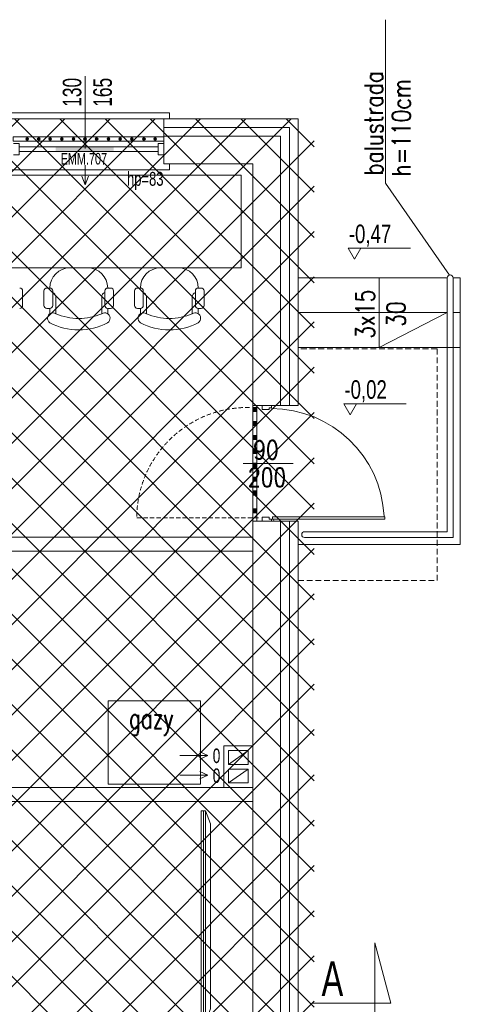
# Model space of a CAD drawing. Header units: millimetres. Extents: x 6354466 to 6508314, y -1889048 to -1342748.
# Tile 78 of 134: x 6425963 to 6429765, y -1754363 to -1745869. Entities that reach past the tile are written whole.
import ezdxf
from ezdxf.enums import TextEntityAlignment as Align

# ---------------------------------------------------------------- set-up
doc = ezdxf.new("R2010")
doc.units = ezdxf.units.MM
doc.linetypes.add('HIDDEN', pattern=[0.375, 0.25, -0.125])
for name, color, linetype, lineweight in [('kominy', 162, 'Continuous', 13), ('L-2', 167, 'Continuous', 13), ('L-4', 92, 'Continuous', 20), ('L-5', 152, 'Continuous', 9), ('L-6', 6, 'Continuous', 5), ('L-DRZWI', 146, 'Continuous', 13), ('L-HATCH', 252, 'Continuous', 5), ('L-hatch ociepl', 252, 'Continuous', 5), ('L-OKNA', 144, 'Continuous', 20), ('L-OPIS', 142, 'Continuous', 9), ('L-sanitarne', 142, 'Continuous', 9), ('L-TXT', 141, 'Continuous', 9), ('łóżka', 230, 'Continuous', 9)]:
    doc.layers.add(name, color=color, linetype=linetype, lineweight=lineweight)
doc.styles.add('100', font='cdmsimpl.shx', dxfattribs={"width": 0.7, "height": 100, "bigfont": 'cdmbigpl.shx'})
doc.styles.add('125', font='cdmsimpl.shx', dxfattribs={"width": 0.7, "height": 125})
doc.styles.add('160', font='simplex.shx', dxfattribs={"width": 0.8, "height": 160})
doc.styles.add('200', font='cdmsimpl.shx', dxfattribs={"width": 0.7, "height": 200})
doc.styles.add('CDM', font='cdmsimpl.shx', dxfattribs={"width": 0.8, "bigfont": 'cdmbigpl.shx'})
doc.styles.add('SIM-DIM', font='simplex.shx', dxfattribs={"width": 0.7, "bigfont": 'cdmbigpl.shx'})
doc.styles.add('SIMPLEX', font='cdmsimpl.shx', dxfattribs={"width": 0.7, "bigfont": 'cdmbigpl.shx'})
doc.linetypes.add('BATTING', pattern='A,0.00254,-2.54,[134,ltypeshp.shx,S=2.54,R=0,X=-2.54,Y=0],-5.08,[134,ltypeshp.shx,S=2.54,R=180,X=2.54,Y=0],-2.54', length=10.16254)

# ---------------------------------------------------------------- blocks, each defined once
blk = doc.blocks.new('tv')
at = {"layer": 'łóżka', "ltscale": 8}
for points in [[(105187.5, -84188.3), (105187.5, -82369.7), (105166.3, -82369.7), (105166.3, -84188.3)], [(105202.7, -82369.7), (105202.7, -84188.3), (105187.5, -84188.3), (105187.5, -82369.7)], [(105202.7, -82369.7), (105202.7, -84188.3), (105247.6, -84076.1), (105247.6, -82481.8)]]:
    blk.add_lwpolyline(points, close=True, dxfattribs=at)
blk = doc.blocks.new('*U92')
for p, q in [((-5, 0), (-5, -5)), ((5, -5), (5, 0)), ((-5, -5), (5, -5)), ((-2, -5), (-2, -125)), ((2, -5), (2, -125)), ((-5, -130), (-5, -125)), ((-5, -125), (5, -125)), ((5, -125), (5, -130))]:
    blk.add_line(p, q)
blk = doc.blocks.new('*U119')
for p, q in [((-40, 50), (-40, 1020)), ((-40, 1020), (-20, 1020)), ((-20, 1020), (-20, 50)), ((-500, -203), (-500, 227.5)), ((-1000, -40), (-1000, 40)), ((-1000, 40), (-980, 40)), ((-980, 40), (-980, 20)), ((-980, 20), (-965, 20)), ((-965, 20), (-965, -40)), ((-20, 50), (-40, 50)), ((-20, 20), (-35, 20)), ((-35, 20), (-35, -40)), ((-20, 50), (-20, 60)), ((0, 40), (-20, 40)), ((-20, 40), (-20, 20)), ((-965, -40), (-1000, -40)), ((-35, -40), (0, -40))]:
    blk.add_line(p, q)
for points in [[(-20, 50), (-20, 1020)], [(0, -40), (0, 40)]]:
    blk.add_lwpolyline(points)
blk.add_circle((-10, 50), 10)
blk.add_arc((1.9, 39.2), 974.1, 92.72584, 179.95417)
at = {"style": '160', "width": 0.8}
blk.add_attdef('SZER', text='', height=160, rotation=90, dxfattribs=at).set_placement((-489.1, -6.1), align=Align.BOTTOM_CENTER)
blk.add_attdef('WYS', text='', height=160, rotation=90, dxfattribs=at).set_placement((-459, 3.2), align=Align.TOP_CENTER)
at = {"style": 'CDM', "width": 0.8, "flags": 1}
blk.add_attdef('POZIOM', (-915.2, -224.6), '', height=125, dxfattribs=at)

msp = doc.modelspace()

# ---------------------------------------------------------------- hatches: boundary and pattern name
at = {"layer": 'L-DRZWI', "lineweight": 13}
for points in [[(6428010.3, -1749610), (6428010.3, -1749574.7), (6427975.3, -1749574.7), (6427975.3, -1749610)], [(6428010.3, -1749730), (6428010.3, -1749694.7), (6427975.3, -1749694.7), (6427975.3, -1749730)], [(6428010.3, -1749850), (6428010.3, -1749814.7), (6427975.3, -1749814.7), (6427975.3, -1749850)]]:
    msp.add_hatch(color=256, dxfattribs=at).paths.add_polyline_path(points)
at = {"layer": 'L-HATCH', "ltscale": 10, "transparency": 33554687}
h = msp.add_hatch(dxfattribs=at)
h.set_pattern_fill('ANSI37', color=252, scale=87)
h.set_pattern_definition([(45, (-48741.55, 100010.94), (-195.320571, 195.320571), []), (135, (-48741.55, 100010.94), (-195.320571, -195.320571), [])])
h.paths.add_polyline_path([(6428505.3, -1746723.4), (6413415.3, -1746723.4), (6413415.3, -1760832.4), (6428505.3, -1760832.4)])
at = {"layer": 'L-HATCH', "lineweight": 13}
for points in [[(6428010.3, -1749250), (6428010.3, -1749214.7), (6427975.3, -1749214.7), (6427975.3, -1749250)], [(6428010.3, -1749370), (6428010.3, -1749334.7), (6427975.3, -1749334.7), (6427975.3, -1749370)], [(6428010.3, -1749490), (6428010.3, -1749454.7), (6427975.3, -1749454.7), (6427975.3, -1749490)], [(6428010.3, -1749970), (6428010.3, -1749934.7), (6427975.3, -1749934.7), (6427975.3, -1749970)], [(6428010.3, -1750123.5), (6428010.3, -1750088.2), (6427975.3, -1750088.2), (6427975.3, -1750123.5)]]:
    msp.add_hatch(color=256, dxfattribs=at).paths.add_polyline_path(points)
at = {"layer": 'L-sanitarne', "lineweight": 13}
h = msp.add_hatch(color=256, dxfattribs=at)
h.paths.add_polyline_path([(6426774, -1747002.6), (6426774, -1746969.9), (6426504, -1746969.9), (6426504, -1747002.6)])
h.paths.add_polyline_path([(6426504, -1747002.6), (6426504, -1746969.9), (6426274.9, -1746969.9), (6426274.9, -1747002.6)])

# ---------------------------------------------------------------- linework, layer by layer
at = {"layer": 'kominy', "lineweight": 13}
for p, q in [((6427765.3, -1752293.5), (6427935.3, -1752173.5)), ((6427765.3, -1752453.5), (6427935.3, -1752333.5))]:
    msp.add_line(p, q, dxfattribs=at)
at = {"layer": 'kominy', "lineweight": 13, "ltscale": 8}
msp.add_lwpolyline([(6427725.3, -1752133.5), (6427975.3, -1752133.5), (6427975.3, -1752493.5), (6427725.3, -1752493.5)], close=True, dxfattribs=at)
at = {"layer": 'kominy', "lineweight": 13}
for points in [[(6427765.3, -1752293.5), (6427935.3, -1752293.5), (6427935.3, -1752173.5), (6427765.3, -1752173.5)], [(6427765.3, -1752453.5), (6427935.3, -1752453.5), (6427935.3, -1752333.5), (6427765.3, -1752333.5)]]:
    msp.add_lwpolyline(points, close=True, dxfattribs=at)
at = {"layer": 'L-2', "lineweight": 13, "ltscale": 8}
for p, q in [((6428215.3, -1746873.4), (6427207.4, -1746873.4)), ((6427207.4, -1747113.4), (6427975.3, -1747113.4)), ((6427975.3, -1747113.4), (6427975.3, -1749196.4))]:
    msp.add_line(p, q, dxfattribs=at)
at = {"layer": 'L-2', "lineweight": 13}
msp.add_line((6427207.4, -1747113.4), (6427207.4, -1746873.4), dxfattribs=at)
at = {"layer": 'L-2', "lineweight": 13, "ltscale": 10}
for p, q in [((6427975.3, -1749196.4), (6428215.3, -1749196.4)), ((6428215.3, -1750196.4), (6427975.3, -1750196.4))]:
    msp.add_line(p, q, dxfattribs=at)
at = {"layer": 'L-2', "lineweight": 13, "ltscale": 8}
for points in [[(6428215.3, -1749196.4), (6428215.3, -1746873.4)], [(6427975.3, -1760453.4), (6427975.3, -1750196.4)], [(6428215.3, -1760693.4), (6428215.3, -1750196.4)]]:
    msp.add_lwpolyline(points, dxfattribs=at)
at = {"layer": 'L-4', "lineweight": 13, "ltscale": 8}
for p, q in [((6427975.3, -1750333.4), (6424584.7, -1750333.4)), ((6427975.3, -1750453.4), (6424583.1, -1750453.4)), ((6425737.6, -1752493.5), (6427975.3, -1752493.5)), ((6422518.3, -1752613.5), (6427975.3, -1752613.5))]:
    msp.add_line(p, q, dxfattribs=at)
at = {"layer": 'L-4', "lineweight": 13, "ltscale": 10}
for p, q in [((6427588.1, -1752216), (6427346.7, -1752216)), ((6427588.1, -1752216), (6427517, -1752184.6)), ((6427588.1, -1752216), (6427517, -1752247.4)), ((6427588.1, -1752387.3), (6427346.7, -1752387.3)), ((6427588.1, -1752387.3), (6427517, -1752355.8)), ((6427588.1, -1752387.3), (6427517, -1752418.7))]:
    msp.add_line(p, q, dxfattribs=at)
at = {"layer": 'L-5', "lineweight": 13, "ltscale": 5}
for p, q in [((6428365.3, -1746723.4), (6420741, -1746723.4)), ((6427257.4, -1746673.4), (6425857.4, -1746673.4)), ((6427257.4, -1746723.4), (6427257.4, -1746673.4)), ((6427257.4, -1747163.4), (6425857.4, -1747163.4)), ((6427257.4, -1747163.4), (6427257.4, -1747113.4)), ((6429652.7, -1748096.4), (6428365.3, -1748096.4)), ((6429765.3, -1748096.4), (6429702.7, -1748096.4)), ((6429765.3, -1748396.4), (6429765.3, -1748096.4)), ((6429652.7, -1748396.4), (6428365.3, -1748396.4)), ((6429765.3, -1748396.4), (6429702.7, -1748396.4)), ((6429765.3, -1748696.4), (6429765.3, -1748396.4)), ((6429765.3, -1748696.4), (6429765.3, -1750396.4)), ((6428365.3, -1760843.4), (6428365.3, -1750196.4))]:
    msp.add_line(p, q, dxfattribs=at)
at = {"layer": 'L-5', "lineweight": 13, "ltscale": 8}
for p, q in [((6427207.4, -1746873.4), (6427207.4, -1746723.9)), ((6428365.3, -1746723.4), (6428365.3, -1749196.4)), ((6428215.3, -1749196.4), (6428365.3, -1749196.4)), ((6428215.3, -1750196.4), (6428365.3, -1750196.4))]:
    msp.add_line(p, q, dxfattribs=at)
at = {"layer": 'L-5', "lineweight": 13, "ltscale": 3}
for p, q in [((6429065.3, -1748096.4), (6429065.3, -1748696.4)), ((6429065.3, -1748696.4), (6429652.7, -1748396.4))]:
    msp.add_line(p, q, dxfattribs=at)
at = {"layer": 'L-5', "lineweight": 13}
msp.add_line((6428095.2, -1749196.4), (6428175.2, -1749196.4), dxfattribs=at)
msp.add_line((6428095.2, -1749196.4), (6428175.2, -1749196.4), dxfattribs=at)
at = {"layer": 'L-5', "lineweight": 13, "ltscale": 5}
for points in [[(6428365.3, -1749196.4), (6428365.3, -1748696.4), (6429765.3, -1748696.4)], [(6428365.3, -1750196.4), (6428365.3, -1750396.4), (6429765.3, -1750396.4)]]:
    msp.add_lwpolyline(points, dxfattribs=at)
at = {"layer": 'L-5', "linetype": 'HIDDEN', "lineweight": 13, "ltscale": 200}
msp.add_lwpolyline([(6428365.3, -1750707.5), (6429565.3, -1750707.5), (6429565.3, -1748707.5), (6428365.3, -1748707.5)], dxfattribs=at)
at = {"layer": 'L-5', "lineweight": 13}
msp.add_lwpolyline([(6428095.2, -1749196.4), (6428175.2, -1749196.4)], dxfattribs=at)
at = {"layer": 'L-6', "lineweight": 13}
for p, q in [((6429652.7, -1750286.4), (6429652.7, -1748096.4)), ((6429702.7, -1750336.4), (6429702.7, -1748096.4)), ((6428422, -1750286.4), (6429652.7, -1750286.4)), ((6428422, -1750336.4), (6429702.7, -1750336.4))]:
    msp.add_line(p, q, dxfattribs=at)
at = {"layer": 'L-6', "lineweight": 13, "ltscale": 10}
msp.add_lwpolyline([(6427522.6, -1752464.4), (6426728, -1752464.4), (6426728, -1751743.8), (6427522.6, -1751743.8)], close=True, dxfattribs=at)
at = {"layer": 'L-6', "lineweight": 13}
for centre, start, end in [((6429677.7, -1748096.4), 0, 180), ((6428422, -1750311.4), 90, 270)]:
    msp.add_arc(centre, 25, start, end, dxfattribs=at)
at = {"layer": 'L-DRZWI', "lineweight": 13}
for points in [[(6427975.3, -1750196.4), (6427975.3, -1749196.4), (6428010.3, -1749196.4), (6428010.3, -1750196.4)], [(6428010.3, -1749610), (6428010.3, -1749574.7), (6427975.3, -1749574.7), (6427975.3, -1749610)], [(6428010.3, -1749730), (6428010.3, -1749694.7), (6427975.3, -1749694.7), (6427975.3, -1749730)], [(6428010.3, -1749850), (6428010.3, -1749814.7), (6427975.3, -1749814.7), (6427975.3, -1749850)]]:
    msp.add_lwpolyline(points, close=True, dxfattribs=at)
at = {"layer": 'L-DRZWI', "linetype": 'HIDDEN', "lineweight": 13, "ltscale": 150}
msp.add_lwpolyline([(6428025.2, -1750166.5), (6426965.2, -1750166.5)], dxfattribs=at)
msp.add_arc((6427933.2, -1750174.5), 960.4, 89.2851, 179.00586, dxfattribs=at)
at = {"layer": 'L-HATCH', "lineweight": 13, "ltscale": 8}
for p, q in [((6428215.3, -1749196.4), (6427975.3, -1749196.4)), ((6428215.3, -1750196.4), (6427975.3, -1750196.4))]:
    msp.add_line(p, q, dxfattribs=at)
at = {"layer": 'L-HATCH', "lineweight": 13}
for p, q in [((6429166.7, -1754352), (6429028.2, -1753832.3)), ((6429028.2, -1753832.3), (6429028.2, -1754524.2)), ((6428485.1, -1754352), (6429166.7, -1754352))]:
    msp.add_line(p, q, dxfattribs=at)
for points in [[(6427207.4, -1746878.4), (6425907.4, -1746878.4), (6425907.4, -1746918.4), (6427207.4, -1746918.4)], [(6428010.3, -1749250), (6428010.3, -1749214.7), (6427975.3, -1749214.7), (6427975.3, -1749250)], [(6428010.3, -1749370), (6428010.3, -1749334.7), (6427975.3, -1749334.7), (6427975.3, -1749370)], [(6428010.3, -1749490), (6428010.3, -1749454.7), (6427975.3, -1749454.7), (6427975.3, -1749490)], [(6428010.3, -1749970), (6428010.3, -1749934.7), (6427975.3, -1749934.7), (6427975.3, -1749970)], [(6428010.3, -1750123.5), (6428010.3, -1750088.2), (6427975.3, -1750088.2), (6427975.3, -1750123.5)]]:
    msp.add_lwpolyline(points, close=True, dxfattribs=at)
msp.add_lwpolyline([(6428010.3, -1749196.4), (6427975.3, -1749196.4)], dxfattribs=at)
for centre, radius in [((6426027.4, -1746898.4), 12), ((6426027.4, -1746898.4), 11), ((6426027.4, -1746898.4), 10), ((6426027.4, -1746898.4), 9), ((6426027.4, -1746898.4), 8), ((6426027.4, -1746898.4), 7), ((6426027.4, -1746898.4), 6), ((6426027.4, -1746898.4), 5), ((6426027.4, -1746898.4), 4), ((6426027.4, -1746898.4), 3), ((6426027.4, -1746898.4), 3), ((6426027.4, -1746898.4), 2), ((6426027.4, -1746898.4), 1), ((6426127.4, -1746898.4), 12), ((6426127.4, -1746898.4), 11), ((6426127.4, -1746898.4), 10), ((6426127.4, -1746898.4), 9), ((6426127.4, -1746898.4), 8), ((6426127.4, -1746898.4), 7), ((6426127.4, -1746898.4), 6), ((6426127.4, -1746898.4), 5), ((6426127.4, -1746898.4), 4), ((6426127.4, -1746898.4), 3), ((6426127.4, -1746898.4), 3), ((6426127.4, -1746898.4), 2), ((6426127.4, -1746898.4), 1), ((6426227.4, -1746898.4), 12), ((6426227.4, -1746898.4), 11), ((6426227.4, -1746898.4), 10), ((6426227.4, -1746898.4), 9), ((6426227.4, -1746898.4), 8), ((6426227.4, -1746898.4), 7), ((6426227.4, -1746898.4), 6), ((6426227.4, -1746898.4), 5), ((6426227.4, -1746898.4), 4), ((6426227.4, -1746898.4), 3), ((6426227.4, -1746898.4), 3), ((6426227.4, -1746898.4), 2), ((6426227.4, -1746898.4), 1), ((6426327.4, -1746898.4), 12), ((6426327.4, -1746898.4), 11), ((6426327.4, -1746898.4), 10), ((6426327.4, -1746898.4), 9), ((6426327.4, -1746898.4), 8), ((6426327.4, -1746898.4), 7), ((6426327.4, -1746898.4), 6), ((6426327.4, -1746898.4), 5), ((6426327.4, -1746898.4), 4), ((6426327.4, -1746898.4), 3), ((6426327.4, -1746898.4), 3), ((6426327.4, -1746898.4), 2), ((6426327.4, -1746898.4), 1), ((6426427.4, -1746898.4), 12), ((6426427.4, -1746898.4), 11), ((6426427.4, -1746898.4), 10), ((6426427.4, -1746898.4), 9), ((6426427.4, -1746898.4), 8), ((6426427.4, -1746898.4), 7), ((6426427.4, -1746898.4), 6), ((6426427.4, -1746898.4), 5), ((6426427.4, -1746898.4), 4), ((6426427.4, -1746898.4), 3), ((6426427.4, -1746898.4), 3), ((6426427.4, -1746898.4), 2), ((6426427.4, -1746898.4), 1), ((6426527.4, -1746898.4), 12), ((6426527.4, -1746898.4), 11), ((6426527.4, -1746898.4), 10), ((6426527.4, -1746898.4), 9), ((6426527.4, -1746898.4), 8), ((6426527.4, -1746898.4), 7), ((6426527.4, -1746898.4), 6), ((6426527.4, -1746898.4), 5), ((6426527.4, -1746898.4), 4), ((6426527.4, -1746898.4), 3), ((6426527.4, -1746898.4), 3), ((6426527.4, -1746898.4), 2), ((6426527.4, -1746898.4), 1), ((6426627.4, -1746898.4), 12), ((6426627.4, -1746898.4), 11), ((6426627.4, -1746898.4), 10), ((6426627.4, -1746898.4), 9), ((6426627.4, -1746898.4), 8), ((6426627.4, -1746898.4), 7), ((6426627.4, -1746898.4), 6), ((6426627.4, -1746898.4), 5), ((6426627.4, -1746898.4), 4), ((6426627.4, -1746898.4), 3), ((6426627.4, -1746898.4), 3), ((6426627.4, -1746898.4), 2), ((6426627.4, -1746898.4), 1), ((6426730.4, -1746898.4), 12), ((6426730.4, -1746898.4), 11), ((6426730.4, -1746898.4), 10), ((6426730.4, -1746898.4), 9), ((6426730.4, -1746898.4), 8), ((6426730.4, -1746898.4), 7), ((6426730.4, -1746898.4), 6), ((6426730.4, -1746898.4), 5), ((6426730.4, -1746898.4), 4), ((6426730.4, -1746898.4), 3), ((6426730.4, -1746898.4), 3), ((6426730.4, -1746898.4), 2), ((6426730.4, -1746898.4), 1), ((6426830.4, -1746898.4), 12), ((6426830.4, -1746898.4), 11), ((6426830.4, -1746898.4), 10), ((6426830.4, -1746898.4), 9), ((6426830.4, -1746898.4), 8), ((6426830.4, -1746898.4), 7), ((6426830.4, -1746898.4), 6), ((6426830.4, -1746898.4), 5), ((6426830.4, -1746898.4), 4), ((6426830.4, -1746898.4), 3), ((6426830.4, -1746898.4), 3), ((6426830.4, -1746898.4), 2), ((6426830.4, -1746898.4), 1), ((6426931.4, -1746898.4), 12), ((6426931.4, -1746898.4), 11), ((6426931.4, -1746898.4), 10), ((6426931.4, -1746898.4), 9), ((6426931.4, -1746898.4), 8), ((6426931.4, -1746898.4), 7), ((6426931.4, -1746898.4), 6), ((6426931.4, -1746898.4), 5), ((6426931.4, -1746898.4), 4), ((6426931.4, -1746898.4), 3), ((6426931.4, -1746898.4), 3), ((6426931.4, -1746898.4), 2), ((6426931.4, -1746898.4), 1), ((6427035.9, -1746898.4), 12), ((6427035.9, -1746898.4), 11), ((6427035.9, -1746898.4), 10), ((6427035.9, -1746898.4), 9), ((6427035.9, -1746898.4), 8), ((6427035.9, -1746898.4), 7), ((6427035.9, -1746898.4), 6), ((6427035.9, -1746898.4), 5), ((6427035.9, -1746898.4), 4), ((6427035.9, -1746898.4), 3), ((6427035.9, -1746898.4), 3), ((6427035.9, -1746898.4), 2), ((6427035.9, -1746898.4), 1), ((6427133.2, -1746898.4), 12), ((6427133.2, -1746898.4), 11), ((6427133.2, -1746898.4), 10), ((6427133.2, -1746898.4), 9), ((6427133.2, -1746898.4), 8), ((6427133.2, -1746898.4), 7), ((6427133.2, -1746898.4), 6), ((6427133.2, -1746898.4), 5), ((6427133.2, -1746898.4), 4), ((6427133.2, -1746898.4), 3), ((6427133.2, -1746898.4), 3), ((6427133.2, -1746898.4), 2), ((6427133.2, -1746898.4), 1)]:
    msp.add_circle(centre, radius, dxfattribs=at)
at = {"layer": 'L-hatch ociepl', "linetype": 'BATTING', "lineweight": 13, "ltscale": 7}
for p, q in [((6428290.3, -1746798.4), (6427207.4, -1746798.4)), ((6428290.3, -1749196.4), (6428290.3, -1746798.4)), ((6428290.3, -1760767.4), (6428290.3, -1750196.4))]:
    msp.add_line(p, q, dxfattribs=at)
at = {"layer": 'L-OPIS', "lineweight": 13}
for q in [(6429118.9, -1745869.3), (6429673.3, -1748071.8)]:
    msp.add_line((6429118.9, -1747280.7), q, dxfattribs=at)
at = {"layer": 'L-sanitarne', "lineweight": 13}
msp.add_lwpolyline([(6426529.6, -1747123.7), (6426529.6, -1747292.8), (6426500.6, -1747217.8), (6426529.6, -1747292.8), (6426558.6, -1747217.8)], dxfattribs=at)
at = {"layer": 'L-TXT', "lineweight": 13}
msp.add_line((6426529.6, -1746355.3), (6426529.6, -1746980.4), dxfattribs=at)
for points in [[(6428907.7, -1747839.3), (6428852.7, -1747934.4), (6428797.8, -1747839.3), (6429336.8, -1747839.3)], [(6428869.6, -1749181.9), (6428814.6, -1749277.1), (6428759.7, -1749181.9), (6429298.7, -1749181.9)]]:
    msp.add_lwpolyline(points, dxfattribs=at)
at = {"layer": 'łóżka', "lineweight": 13, "ltscale": 8}
for p, q in [((6426311.9, -1748009.4), (6426161.9, -1748009.4)), ((6427093.3, -1748009.4), (6426943.3, -1748009.4)), ((6426198.2, -1748184.4), (6426223.2, -1748184.4)), ((6426748.2, -1748184.4), (6426723.2, -1748184.4)), ((6426979.6, -1748184.4), (6427004.6, -1748184.4)), ((6427529.6, -1748184.4), (6427504.6, -1748184.4)), ((6425988.5, -1748334.4), (6425988.5, -1748209.4)), ((6426173.2, -1748334.4), (6426173.2, -1748209.4)), ((6426248.2, -1748334.4), (6426248.2, -1748209.4)), ((6426274.9, -1748406), (6426274.9, -1748259.5)), ((6426671.4, -1748406), (6426671.4, -1748259.5)), ((6426698.2, -1748334.4), (6426698.2, -1748209.4)), ((6426773.2, -1748334.4), (6426773.2, -1748209.4)), ((6426954.6, -1748334.4), (6426954.6, -1748209.4)), ((6427029.6, -1748334.4), (6427029.6, -1748209.4)), ((6427056.4, -1748406), (6427056.4, -1748259.5)), ((6427452.9, -1748406), (6427452.9, -1748259.5)), ((6427479.6, -1748334.4), (6427479.6, -1748209.4)), ((6427554.6, -1748334.4), (6427554.6, -1748209.4)), ((6426198.2, -1748359.4), (6426223.2, -1748359.4)), ((6426223.2, -1748359.4), (6426223.2, -1748406.5)), ((6426748.2, -1748359.4), (6426723.2, -1748359.4)), ((6426723.2, -1748406.5), (6426723.2, -1748359.4)), ((6426979.6, -1748359.4), (6427004.6, -1748359.4)), ((6427004.6, -1748359.4), (6427004.6, -1748406.5)), ((6427529.6, -1748359.4), (6427504.6, -1748359.4)), ((6427504.6, -1748406.5), (6427504.6, -1748359.4))]:
    msp.add_line(p, q, dxfattribs=at)
msp.add_lwpolyline([(6424002.1, -1748009.4), (6427873.3, -1748009.4), (6427873.3, -1747209.4), (6424002.1, -1747209.4)], close=True, dxfattribs=at)
for centre, radius, start, end in [((6426398.2, -1748184.4), 175, 90, 180), ((6426548.2, -1748184.4), 175, 0, 90), ((6427179.6, -1748184.4), 175, 90, 180), ((6427329.6, -1748184.4), 175, 0, 90), ((6425963.5, -1748209.4), 25, 0, 90), ((6426198.2, -1748209.4), 25, 90, 180), ((6426223.2, -1748209.4), 25, 0, 90), ((6426723.2, -1748209.4), 25, 90, 180), ((6426748.2, -1748209.4), 25, 0, 90), ((6426979.6, -1748209.4), 25, 90, 180), ((6427004.6, -1748209.4), 25, 0, 90), ((6427504.6, -1748209.4), 25, 90, 180), ((6427529.6, -1748209.4), 25, 0, 90), ((6426237.4, -1748259.5), 37.5, 0, 73.35509), ((6426708.9, -1748259.5), 37.5, 106.67209, 180), ((6427018.9, -1748259.5), 37.5, 0, 73.35509), ((6427490.4, -1748259.5), 37.5, 106.67209, 180), ((6425963.5, -1748334.4), 25, 270, 0), ((6426198.2, -1748334.4), 25, 180, 270), ((6426223.2, -1748334.4), 25, 270, 0), ((6426723.2, -1748334.4), 25, 180, 270), ((6426748.2, -1748334.4), 25, 270, 0), ((6426979.6, -1748334.4), 25, 180, 270), ((6427004.6, -1748334.4), 25, 270, 0), ((6427504.6, -1748334.4), 25, 180, 270), ((6427529.6, -1748334.4), 25, 270, 0), ((6426249.5, -1748444.5), 46.2, 56.52573, 236.65073), ((6426481, -1747921.7), 526.3, 246.95029, 269.14948), ((6426465.4, -1747921.7), 526.3, 270.85052, 293.04971), ((6426696.9, -1748444.5), 46.2, 303.34927, 123.47427), ((6427030.9, -1748444.5), 46.2, 56.52573, 236.65073), ((6427262.4, -1747921.7), 526.3, 246.95029, 269.14948), ((6427246.8, -1747921.7), 526.3, 270.85052, 293.04971), ((6427478.4, -1748444.5), 46.2, 303.34927, 123.47427), ((6426474.1, -1748014.3), 531.3, 241.92751, 269.90313), ((6426472.3, -1748014.3), 531.3, 270.09687, 298.07249), ((6427255.5, -1748014.3), 531.3, 241.92751, 269.90313), ((6427253.7, -1748014.3), 531.3, 270.09687, 298.07249)]:
    msp.add_arc(centre, radius, start, end, dxfattribs=at)

# ---------------------------------------------------------------- block references
at = {"layer": 'L-DRZWI', "lineweight": 13, "ltscale": 8, "rotation": 270}
msp.add_blockref('*U119', (6428095.3, -1750196.4), dxfattribs=at).add_auto_attribs({'WYS': '200', 'SZER': '90'})
at = {"layer": 'L-HATCH', "lineweight": 13, "ltscale": 10}
msp.add_blockref('tv', (6322362.9, -1670325.1), dxfattribs=at)
at = {"layer": 'L-OKNA', "lineweight": 13, "ltscale": 10, "xscale": -10, "yscale": 10, "zscale": 10, "rotation": 89.99999999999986}
msp.add_blockref('*U92', (6425909.1, -1746986), dxfattribs=at)

# ---------------------------------------------------------------- texts
at = {"layer": 'L-2', "lineweight": 13, "style": '200', "width": 0.7}
msp.add_text('A', height=300, dxfattribs=at).set_placement((6428568, -1754291.5))
at = {"layer": 'L-5', "lineweight": 13, "char_height": 125, "width": 89.582, "attachment_point": 1, "rotation": 0.00215, "style": '125'}
for insert in [(6427629.4, -1752156.5), (6427629.4, -1752327.8)]:
    msp.add_mtext('0', dxfattribs=dict(at, insert=insert))
at = {"layer": 'L-OPIS', "lineweight": 13, "char_height": 160, "rotation": 90, "style": '160'}
for s, insert, width, attachment_point in [('balustrada', (6428937.4, -1747211.6), 3216.155, 1), ('h=110cm', (6429176.3, -1747220.8), 2444.394, 1), ('\\pxqc;3x15\\P30', (6429290.9, -1747497.1), 1824.394, 9)]:
    msp.add_mtext(s, dxfattribs=dict(at, insert=insert, width=width, attachment_point=attachment_point))
at = {"layer": 'L-sanitarne', "lineweight": 13, "insert": (6426316.7, -1747018.5), "char_height": 100, "width": 527.572, "attachment_point": 1, "style": '100'}
msp.add_mtext('\\A1;EMM.707', dxfattribs=at)
at = {"layer": 'L-TXT', "lineweight": 13, "style": '125', "width": 0.7}
for s, p in [('130', (6426415.1, -1746495.9)), ('165', (6426678.5, -1746495.9))]:
    msp.add_text(s, height=160, rotation=90.00152, dxfattribs=at).set_placement(p, align=Align.MIDDLE)
at = {"layer": 'L-TXT', "lineweight": 13, "style": 'SIMPLEX', "width": 0.7}
msp.add_text('hp=83', height=120, dxfattribs=at).set_placement((6426889.2, -1747302.1))
at = {"layer": 'L-TXT', "lineweight": 13, "style": '125', "width": 0.75}
for s, p in [('-0,47', (6428803.5, -1747796.7)), ('-0,02', (6428765.4, -1749139.3))]:
    msp.add_text(s, height=160, rotation=359.99848, dxfattribs=at).set_placement(p)
at = {"layer": 'L-TXT', "lineweight": 13, "ltscale": 0.5, "style": 'SIM-DIM', "width": 0.7}
msp.add_text('gazy', height=180, dxfattribs=at).set_placement((6426905.5, -1751984.9))

doc.saveas('drawing.dxf')
